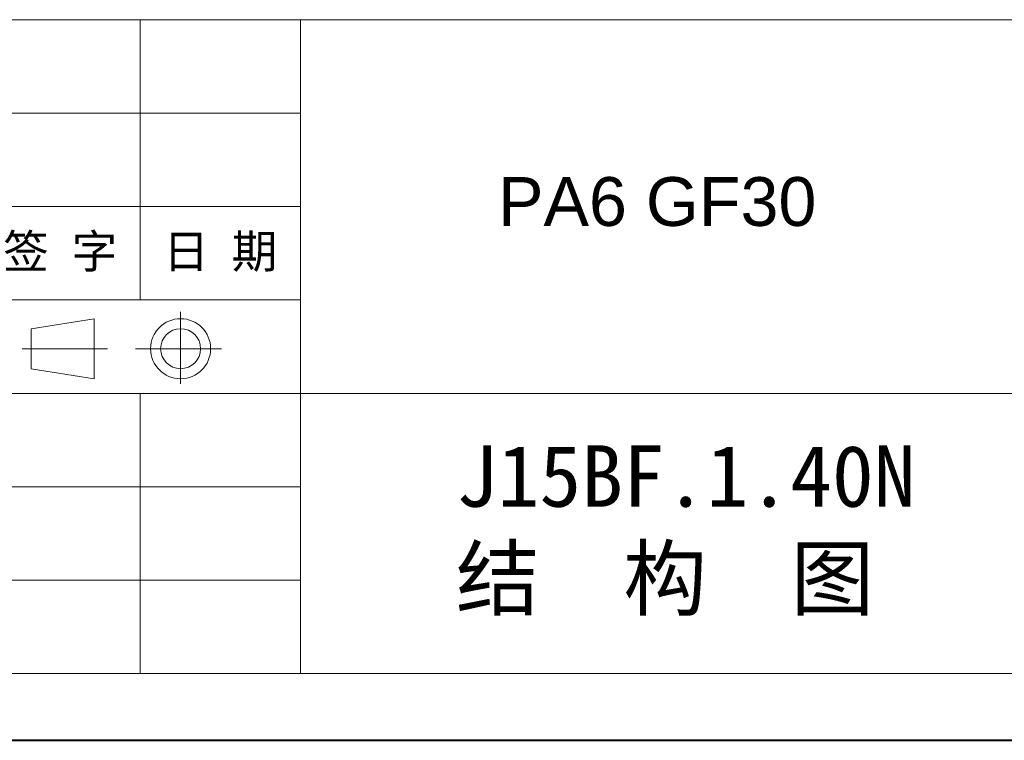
# Model space of a CAD drawing. Header units: millimetres. Extents: x 3578 to 4080, y -235 to 116.
# Tile 8 of 34: x 3917 to 4004, y -235 to -171. Entities that reach past the tile are written whole.
import ezdxf

# ---------------------------------------------------------------- set-up
doc = ezdxf.new("R2010")
doc.units = ezdxf.units.MM
doc.layers.add('标注线', color=7, linetype='Continuous', lineweight=15)
doc.styles.add('样式 6', font='仿宋_GB2312.ttf')

msp = doc.modelspace()

# ---------------------------------------------------------------- linework, layer by layer
at = {"color": 7, "lineweight": 13}
for p, q in [((3804.051, -171.477), (4069.355, -171.477)), ((3856.178, -229.508), (4069.355, -229.508))]:
    msp.add_line(p, q, dxfattribs=at)
at = {"color": 7, "lineweight": 15}
for p, q in [((3927.237, -171.477), (3927.237, -196.347)), ((3941.449, -171.477), (3941.449, -229.508)), ((3856.178, -179.767), (3941.449, -179.767)), ((3856.178, -188.057), (3941.449, -188.057)), ((3856.178, -196.347), (3941.449, -196.347)), ((3930.823, -203.801), (3930.823, -197.409)), ((3917.573, -198.899), (3923.154, -198.011)), ((3923.154, -203.341), (3923.154, -198.011)), ((3917.573, -198.899), (3917.573, -202.452)), ((3924.336, -200.676), (3916.752, -200.676)), ((3926.806, -200.676), (3934.436, -200.676)), ((3917.573, -202.452), (3923.154, -203.341)), ((3856.178, -204.638), (3997.112, -204.638)), ((3927.237, -204.638), (3927.237, -229.508)), ((3997.112, -204.638), (4069.355, -204.638)), ((3856.178, -212.928), (3941.449, -212.928)), ((3856.178, -221.218), (3941.449, -221.218))]:
    msp.add_line(p, q, dxfattribs=at)
at = {"color": 7, "lineweight": 40}
msp.add_line((3577.864, -235.43), (4075.277, -235.43), dxfattribs=at)
at = {"color": 7, "lineweight": 15}
for radius in [2.665, 1.776]:
    msp.add_circle((3930.823, -200.676), radius, dxfattribs=at)

# ---------------------------------------------------------------- texts
at = {"attachment_point": 1, "style": '样式 6'}
for s, insert, char_height in [('{\\fArial|b0|i0|c0|p32;PA6 GF30\\f楷体_GB2312|b0|i0|c134|p49;  }', (3958.991, -185.448), 4.33163), ('{\\C7;J15BF.1.40N\\P}结  构  图', (3955.25, -209.25), 5.45106)]:
    msp.add_mtext(s, dxfattribs=dict(at, insert=insert, char_height=char_height))
at = {"layer": '标注线', "color": 7, "lineweight": 18, "char_height": 2.9733, "width": 14.21178, "attachment_point": 5, "style": '样式 6'}
for s, insert in [('签 字', (3920.131, -192.202)), ('日 期', (3934.343, -192.202))]:
    msp.add_mtext(s, dxfattribs=dict(at, insert=insert))

doc.saveas('drawing.dxf')
